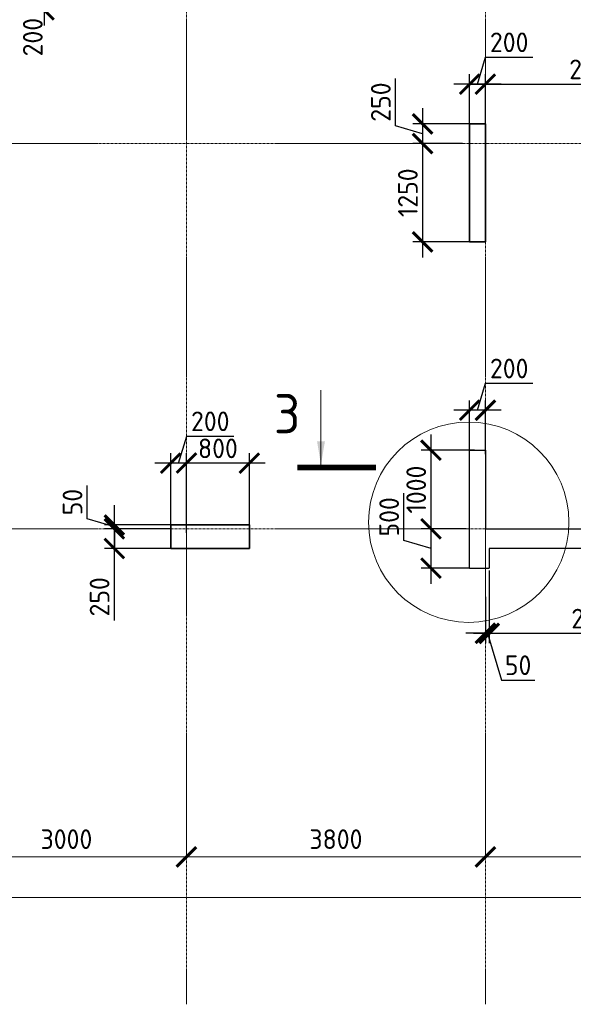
# Model space of a CAD drawing. Header units: millimetres. Extents: x 349531 to 1063351, y -131924 to 96186.
# Tile 51 of 230: x 476791 to 483829, y -47338 to -34816. Entities that reach past the tile are written whole.
import ezdxf

# ---------------------------------------------------------------- set-up
doc = ezdxf.new("R2010")
doc.units = ezdxf.units.MM
doc.linetypes.add('______5', pattern=[1100, 800, -100, 100, -100])
doc.linetypes.add('осевая', pattern=[50.8, 31.75, -6.35, 6.35, -6.35])
doc.layers.add('Колонна_ бетон', color=7, linetype='Continuous', lineweight=50, true_color=0xb4b496)
for name, color, linetype, lineweight in [('Конструкции 0.5', 5, 'Continuous', 50), ('Надписи', 200, 'Continuous', 18), ('Оси', 40, '______5', 18), ('РАЗМЕРЫ', 1, 'Continuous', 9), ('СТЕНЫ', 3, 'Continuous', 30), ('Узлы', 7, 'Continuous', 0)]:
    doc.layers.add(name, color=color, linetype=linetype, lineweight=lineweight)
doc.styles.add('GOST-2.304_Type-B', font='GOST_Common.ttf')
doc.dimstyles.new('СПДС', dxfattribs={"dimscale": 100, "dimtxt": 2.5, "dimasz": 2.5, "dimexe": 1.25, "dimexo": 0, "dimtad": 1, "dimdec": 0, "dimtxsty": 'GOST-2.304_Type-B', "dimblk": 'ARCHTICK', "dimcen": 2.5, "dimdle": 2, "dimadec": 0, "dimazin": 2, "dimtfac": 0.75, "dimtdec": 0, "dimtmove": 1, "dimatfit": 3, "dimfxl": 1, "dimtolj": 1, "dimarcsym": 1})

# ---------------------------------------------------------------- blocks, each defined once
blk = doc.blocks.new('_ArchTick')
at = {"color": 0, "linetype": 'ByBlock', "const_width": 0.15}
blk.add_lwpolyline([(-0.5, -0.5), (0.5, 0.5)], dxfattribs=at)
blk = doc.blocks.new('*D1694')
at = {"color": 0, "lineweight": -2, "transparency": 16777216}
for p, q in [((983646, -19381), (983646, -19256)), ((1030446, -19495), (1030446, -19256)), ((983446, -19381), (1030646, -19381))]:
    blk.add_line(p, q, dxfattribs=at)
at = {"layer": 'DEFPOINTS', "color": 0, "transparency": 16777216}
for p in [(983646, -19381), (1030446, -19381), (1030446, -19495)]:
    blk.add_point(p, dxfattribs=at)
at = {"color": 0, "lineweight": -2, "transparency": 16777216, "xscale": 250, "yscale": 250, "zscale": 250, "rotation": 180}
blk.add_blockref('_ArchTick', (983646, -19381), dxfattribs=at)
at = {"color": 0, "lineweight": -2, "transparency": 16777216, "xscale": 250, "yscale": 250, "zscale": 250}
blk.add_blockref('_ArchTick', (1030446, -19381), dxfattribs=at)
at = {"color": 0, "transparency": 16777216, "insert": (1001863, -19270), "char_height": 250, "width": 104166.67, "attachment_point": 5, "style": 'GOST-2.304_Type-B'}
blk.add_mtext('\\A1;46800', dxfattribs=at)
blk = doc.blocks.new('*D1689')
at = {"color": 0, "lineweight": -2, "transparency": 16777216}
for p, q in [((1017446, -18864), (1017446, -18739)), ((1020446, -18864), (1020446, -18739)), ((1017246, -18864), (1020646, -18864))]:
    blk.add_line(p, q, dxfattribs=at)
at = {"layer": 'DEFPOINTS', "color": 0, "transparency": 16777216}
for p in [(1017446, -18864), (1020446, -18864), (1020446, -18864)]:
    blk.add_point(p, dxfattribs=at)
at = {"color": 0, "lineweight": -2, "transparency": 16777216, "xscale": 250, "yscale": 250, "zscale": 250, "rotation": 180}
blk.add_blockref('_ArchTick', (1017446, -18864), dxfattribs=at)
at = {"color": 0, "lineweight": -2, "transparency": 16777216, "xscale": 250, "yscale": 250, "zscale": 250}
blk.add_blockref('_ArchTick', (1020446, -18864), dxfattribs=at)
at = {"color": 0, "transparency": 16777216, "insert": (1018920, -18639), "char_height": 250, "width": 83333.33, "attachment_point": 5, "style": 'GOST-2.304_Type-B'}
blk.add_mtext('\\A1;3000', dxfattribs=at)
blk = doc.blocks.new('*D1690')
at = {"color": 0, "lineweight": -2, "transparency": 16777216}
for p, q in [((1020446, -18864), (1020446, -18739)), ((1024246, -18864), (1024246, -18739)), ((1020246, -18864), (1024446, -18864))]:
    blk.add_line(p, q, dxfattribs=at)
at = {"layer": 'DEFPOINTS', "color": 0, "transparency": 16777216}
for p in [(1020446, -18864), (1024246, -18864), (1024246, -18864)]:
    blk.add_point(p, dxfattribs=at)
at = {"color": 0, "lineweight": -2, "transparency": 16777216, "xscale": 250, "yscale": 250, "zscale": 250, "rotation": 180}
blk.add_blockref('_ArchTick', (1020446, -18864), dxfattribs=at)
at = {"color": 0, "lineweight": -2, "transparency": 16777216, "xscale": 250, "yscale": 250, "zscale": 250}
blk.add_blockref('_ArchTick', (1024246, -18864), dxfattribs=at)
at = {"color": 0, "transparency": 16777216, "insert": (1022346, -18639), "char_height": 250, "width": 83333.33, "attachment_point": 5, "style": 'GOST-2.304_Type-B'}
blk.add_mtext('\\A1;3800', dxfattribs=at)
blk = doc.blocks.new('*D1691')
at = {"color": 0, "lineweight": -2, "transparency": 16777216}
for p, q in [((1024246, -18864), (1024246, -18739)), ((1030446, -18864), (1030446, -18739)), ((1024046, -18864), (1030646, -18864))]:
    blk.add_line(p, q, dxfattribs=at)
at = {"layer": 'DEFPOINTS', "color": 0, "transparency": 16777216}
for p in [(1024246, -18864), (1030446, -18864), (1030446, -18864)]:
    blk.add_point(p, dxfattribs=at)
at = {"color": 0, "lineweight": -2, "transparency": 16777216, "xscale": 250, "yscale": 250, "zscale": 250, "rotation": 180}
blk.add_blockref('_ArchTick', (1024246, -18864), dxfattribs=at)
at = {"color": 0, "lineweight": -2, "transparency": 16777216, "xscale": 250, "yscale": 250, "zscale": 250}
blk.add_blockref('_ArchTick', (1030446, -18864), dxfattribs=at)
at = {"color": 0, "transparency": 16777216, "insert": (1027320, -18639), "char_height": 250, "width": 83333.33, "attachment_point": 5, "style": 'GOST-2.304_Type-B'}
blk.add_mtext('\\A1;6200', dxfattribs=at)
blk = doc.blocks.new('*D898')
at = {"layer": 'DEFPOINTS', "color": 0, "transparency": 16777216}
for p in [(482511, -35636), (482511, -36314, -360), (482711, -36314, -360)]:
    blk.add_point(p, dxfattribs=at)
at = {"layer": 'РАЗМЕРЫ', "color": 0, "lineweight": -2, "transparency": 16777216}
for p, q in [((482611, -35636), (482714, -35292)), ((482714, -35292), (483314, -35292)), ((482511, -36314), (482511, -35511)), ((482711, -36314), (482711, -35511)), ((482911, -35636), (482311, -35636))]:
    blk.add_line(p, q, dxfattribs=at)
at = {"layer": 'РАЗМЕРЫ', "color": 0, "lineweight": -2, "transparency": 16777216, "xscale": 250, "yscale": 250, "zscale": 250, "rotation": 180}
blk.add_blockref('_ArchTick', (482511, -35636), dxfattribs=at)
at = {"layer": 'РАЗМЕРЫ', "color": 0, "lineweight": -2, "transparency": 16777216, "xscale": 250, "yscale": 250, "zscale": 250}
blk.add_blockref('_ArchTick', (482711, -35636), dxfattribs=at)
at = {"layer": 'РАЗМЕРЫ', "color": 0, "transparency": 16777216, "insert": (483014, -35104), "char_height": 250, "attachment_point": 5, "style": 'GOST-2.304_Type-B'}
blk.add_mtext('\\A1;200', dxfattribs=at)
blk = doc.blocks.new('*D899')
at = {"layer": 'DEFPOINTS', "color": 0, "transparency": 16777216}
for p in [(482611, -36142, -200), (481913, -36392), (482421, -36392, -560)]:
    blk.add_point(p, dxfattribs=at)
at = {"layer": 'РАЗМЕРЫ', "color": 0, "lineweight": -2, "transparency": 16777216}
for p, q in [((481569, -36164), (481569, -35564)), ((481913, -35942), (481913, -36592)), ((481913, -36267), (481569, -36164)), ((482611, -36142), (481788, -36142)), ((482421, -36392), (481788, -36392))]:
    blk.add_line(p, q, dxfattribs=at)
at = {"layer": 'РАЗМЕРЫ', "color": 0, "lineweight": -2, "transparency": 16777216, "xscale": 250, "yscale": 250, "zscale": 250}
for p, rotation in [((481913, -36142), 90), ((481913, -36392), 270)]:
    blk.add_blockref('_ArchTick', p, dxfattribs=dict(at, rotation=rotation))
at = {"layer": 'РАЗМЕРЫ', "color": 0, "transparency": 16777216, "insert": (481382, -35864), "char_height": 250, "attachment_point": 5, "rotation": 90, "style": 'GOST-2.304_Type-B'}
blk.add_mtext('\\A1;250', dxfattribs=at)
blk = doc.blocks.new('*D900')
at = {"layer": 'DEFPOINTS', "color": 0, "transparency": 16777216}
for p in [(482421, -36392, -560), (481913, -37642), (482611, -37642, -200)]:
    blk.add_point(p, dxfattribs=at)
at = {"layer": 'РАЗМЕРЫ', "color": 0, "lineweight": -2, "transparency": 16777216}
for p, q in [((481913, -36192), (481913, -37842)), ((482421, -36392), (481788, -36392)), ((482611, -37642), (481788, -37642))]:
    blk.add_line(p, q, dxfattribs=at)
at = {"layer": 'РАЗМЕРЫ', "color": 0, "lineweight": -2, "transparency": 16777216, "xscale": 250, "yscale": 250, "zscale": 250}
for p, rotation in [((481913, -36392), 90), ((481913, -37642), 270)]:
    blk.add_blockref('_ArchTick', p, dxfattribs=dict(at, rotation=rotation))
at = {"layer": 'РАЗМЕРЫ', "color": 0, "transparency": 16777216, "insert": (481726, -37017), "char_height": 250, "attachment_point": 5, "rotation": 90, "style": 'GOST-2.304_Type-B'}
blk.add_mtext('\\A1;1250', dxfattribs=at)
blk = doc.blocks.new('*D901')
at = {"layer": 'DEFPOINTS', "color": 0, "transparency": 16777216}
for p in [(485511, -35636), (482711, -36314, -360), (485511, -36442)]:
    blk.add_point(p, dxfattribs=at)
at = {"layer": 'РАЗМЕРЫ', "color": 0, "lineweight": -2, "transparency": 16777216}
for p, q in [((482711, -36314), (482711, -35511)), ((485511, -36442), (485511, -35511)), ((482511, -35636), (485711, -35636))]:
    blk.add_line(p, q, dxfattribs=at)
at = {"layer": 'РАЗМЕРЫ', "color": 0, "lineweight": -2, "transparency": 16777216, "xscale": 250, "yscale": 250, "zscale": 250, "rotation": 180}
blk.add_blockref('_ArchTick', (482711, -35636), dxfattribs=at)
at = {"layer": 'РАЗМЕРЫ', "color": 0, "lineweight": -2, "transparency": 16777216, "xscale": 250, "yscale": 250, "zscale": 250}
blk.add_blockref('_ArchTick', (485511, -35636), dxfattribs=at)
at = {"layer": 'РАЗМЕРЫ', "color": 0, "transparency": 16777216, "insert": (484111, -35448), "char_height": 250, "attachment_point": 5, "style": 'GOST-2.304_Type-B'}
blk.add_mtext('\\A1;2800', dxfattribs=at)
blk = doc.blocks.new('*D920')
at = {"layer": 'DEFPOINTS', "color": 0, "transparency": 16777216}
for p in [(478911, -40455), (478911, -41342), (479711, -41342)]:
    blk.add_point(p, dxfattribs=at)
at = {"layer": 'РАЗМЕРЫ', "color": 0, "lineweight": -2, "transparency": 16777216}
for p, q in [((478911, -41342), (478911, -40330)), ((479711, -41342), (479711, -40330)), ((479911, -40455), (478711, -40455))]:
    blk.add_line(p, q, dxfattribs=at)
at = {"layer": 'РАЗМЕРЫ', "color": 0, "lineweight": -2, "transparency": 16777216, "xscale": 250, "yscale": 250, "zscale": 250, "rotation": 180}
blk.add_blockref('_ArchTick', (478911, -40455), dxfattribs=at)
at = {"layer": 'РАЗМЕРЫ', "color": 0, "lineweight": -2, "transparency": 16777216, "xscale": 250, "yscale": 250, "zscale": 250}
blk.add_blockref('_ArchTick', (479711, -40455), dxfattribs=at)
at = {"layer": 'РАЗМЕРЫ', "color": 0, "transparency": 16777216, "insert": (479311, -40268), "char_height": 250, "attachment_point": 5, "style": 'GOST-2.304_Type-B'}
blk.add_mtext('\\A1;800', dxfattribs=at)
blk = doc.blocks.new('*D921')
at = {"layer": 'DEFPOINTS', "color": 0, "transparency": 16777216}
for p in [(478711, -40455), (478711, -41342), (478911, -41342)]:
    blk.add_point(p, dxfattribs=at)
at = {"layer": 'РАЗМЕРЫ', "color": 0, "lineweight": -2, "transparency": 16777216}
for p, q in [((478811, -40455), (478914, -40111)), ((478914, -40111), (479514, -40111)), ((478711, -41342), (478711, -40330)), ((478911, -41342), (478911, -40330)), ((479111, -40455), (478511, -40455))]:
    blk.add_line(p, q, dxfattribs=at)
at = {"layer": 'РАЗМЕРЫ', "color": 0, "lineweight": -2, "transparency": 16777216, "xscale": 250, "yscale": 250, "zscale": 250, "rotation": 180}
blk.add_blockref('_ArchTick', (478711, -40455), dxfattribs=at)
at = {"layer": 'РАЗМЕРЫ', "color": 0, "lineweight": -2, "transparency": 16777216, "xscale": 250, "yscale": 250, "zscale": 250}
blk.add_blockref('_ArchTick', (478911, -40455), dxfattribs=at)
at = {"layer": 'РАЗМЕРЫ', "color": 0, "transparency": 16777216, "insert": (479214, -39924), "char_height": 250, "attachment_point": 5, "style": 'GOST-2.304_Type-B'}
blk.add_mtext('\\A1;200', dxfattribs=at)
blk = doc.blocks.new('*D922')
at = {"layer": 'DEFPOINTS', "color": 0, "transparency": 16777216}
for p in [(477995, -41292), (478711, -41292, 0), (478718, -41542, 160)]:
    blk.add_point(p, dxfattribs=at)
at = {"layer": 'РАЗМЕРЫ', "color": 0, "lineweight": -2, "transparency": 16777216}
for p, q in [((477995, -41742), (477995, -41092)), ((478711, -41292), (477870, -41292)), ((478718, -41542), (477870, -41542)), ((477995, -42456), (477995, -41542))]:
    blk.add_line(p, q, dxfattribs=at)
at = {"layer": 'РАЗМЕРЫ', "color": 0, "lineweight": -2, "transparency": 16777216, "xscale": 250, "yscale": 250, "zscale": 250}
for p, rotation in [((477995, -41292), 90), ((477995, -41542), 270)]:
    blk.add_blockref('_ArchTick', p, dxfattribs=dict(at, rotation=rotation))
at = {"layer": 'РАЗМЕРЫ', "color": 0, "transparency": 16777216, "insert": (477807, -42156), "char_height": 250, "attachment_point": 5, "rotation": 90, "style": 'GOST-2.304_Type-B'}
blk.add_mtext('\\A1;250', dxfattribs=at)
blk = doc.blocks.new('*D947')
at = {"layer": 'DEFPOINTS', "color": 0, "transparency": 16777216}
for p in [(477546, -34492, -200), (477101, -34692), (477546, -34692, -200)]:
    blk.add_point(p, dxfattribs=at)
at = {"layer": 'РАЗМЕРЫ', "color": 0, "lineweight": -2, "transparency": 16777216}
for p, q in [((477101, -34292), (477101, -34892)), ((477546, -34492), (476976, -34492)), ((477546, -34692), (476976, -34692))]:
    blk.add_line(p, q, dxfattribs=at)
at = {"layer": 'РАЗМЕРЫ', "color": 0, "lineweight": -2, "transparency": 16777216, "xscale": 250, "yscale": 250, "zscale": 250}
for p, rotation in [((477101, -34492), 90), ((477101, -34692), 270)]:
    blk.add_blockref('_ArchTick', p, dxfattribs=dict(at, rotation=rotation))
at = {"layer": 'РАЗМЕРЫ', "color": 0, "transparency": 16777216, "insert": (476958, -35038), "char_height": 250, "attachment_point": 5, "rotation": 90, "style": 'GOST-2.304_Type-B'}
blk.add_mtext('\\A1;200', dxfattribs=at)
blk = doc.blocks.new('*D956')
at = {"layer": 'DEFPOINTS', "color": 0, "transparency": 16777216}
for p in [(482020, -41292), (482465, -41292), (482511, -41792)]:
    blk.add_point(p, dxfattribs=at)
at = {"layer": 'РАЗМЕРЫ', "color": 0, "lineweight": -2, "transparency": 16777216}
for p, q in [((481676, -41439), (481676, -40839)), ((482020, -41992), (482020, -41092)), ((482465, -41292), (481895, -41292)), ((482020, -41542), (481676, -41439)), ((482511, -41792), (481895, -41792))]:
    blk.add_line(p, q, dxfattribs=at)
at = {"layer": 'РАЗМЕРЫ', "color": 0, "lineweight": -2, "transparency": 16777216, "xscale": 250, "yscale": 250, "zscale": 250}
for p, rotation in [((482020, -41292), 90), ((482020, -41792), 270)]:
    blk.add_blockref('_ArchTick', p, dxfattribs=dict(at, rotation=rotation))
at = {"layer": 'РАЗМЕРЫ', "color": 0, "transparency": 16777216, "insert": (481488, -41139), "char_height": 250, "attachment_point": 5, "rotation": 90, "style": 'GOST-2.304_Type-B'}
blk.add_mtext('\\A1;500', dxfattribs=at)
blk = doc.blocks.new('*D957')
at = {"layer": 'DEFPOINTS', "color": 0, "transparency": 16777216}
for p in [(482020, -40292), (482571, -40292, -200), (482465, -41292, -560)]:
    blk.add_point(p, dxfattribs=at)
at = {"layer": 'РАЗМЕРЫ', "color": 0, "lineweight": -2, "transparency": 16777216}
for p, q in [((482020, -41492), (482020, -40092)), ((482571, -40292), (481895, -40292)), ((482465, -41292), (481895, -41292))]:
    blk.add_line(p, q, dxfattribs=at)
at = {"layer": 'РАЗМЕРЫ', "color": 0, "lineweight": -2, "transparency": 16777216, "xscale": 250, "yscale": 250, "zscale": 250}
for p, rotation in [((482020, -40292), 90), ((482020, -41292), 270)]:
    blk.add_blockref('_ArchTick', p, dxfattribs=dict(at, rotation=rotation))
at = {"layer": 'РАЗМЕРЫ', "color": 0, "transparency": 16777216, "insert": (481832, -40792), "char_height": 250, "attachment_point": 5, "rotation": 90, "style": 'GOST-2.304_Type-B'}
blk.add_mtext('\\A1;1000', dxfattribs=at)
blk = doc.blocks.new('*D958')
at = {"layer": 'DEFPOINTS', "color": 0, "transparency": 16777216}
for p in [(482511, -39783), (482511, -40385, -360), (482711, -40342, -360)]:
    blk.add_point(p, dxfattribs=at)
at = {"layer": 'РАЗМЕРЫ', "color": 0, "lineweight": -2, "transparency": 16777216}
for p, q in [((482611, -39783), (482714, -39439)), ((482714, -39439), (483314, -39439)), ((482511, -40385), (482511, -39658)), ((482711, -40342), (482711, -39658)), ((482911, -39783), (482311, -39783))]:
    blk.add_line(p, q, dxfattribs=at)
at = {"layer": 'РАЗМЕРЫ', "color": 0, "lineweight": -2, "transparency": 16777216, "xscale": 250, "yscale": 250, "zscale": 250, "rotation": 180}
blk.add_blockref('_ArchTick', (482511, -39783), dxfattribs=at)
at = {"layer": 'РАЗМЕРЫ', "color": 0, "lineweight": -2, "transparency": 16777216, "xscale": 250, "yscale": 250, "zscale": 250}
blk.add_blockref('_ArchTick', (482711, -39783), dxfattribs=at)
at = {"layer": 'РАЗМЕРЫ', "color": 0, "transparency": 16777216, "insert": (483014, -39252), "char_height": 250, "attachment_point": 5, "style": 'GOST-2.304_Type-B'}
blk.add_mtext('\\A1;200', dxfattribs=at)
blk = doc.blocks.new('*D959')
at = {"layer": 'DEFPOINTS', "color": 0, "transparency": 16777216}
for p in [(482711, -42158), (482761, -42158, -3100), (482761, -42620)]:
    blk.add_point(p, dxfattribs=at)
at = {"layer": 'РАЗМЕРЫ', "color": 0, "lineweight": -2, "transparency": 16777216}
for p, q in [((482711, -42158), (482711, -42745)), ((482761, -42158), (482761, -42745)), ((482711, -42620), (482461, -42620)), ((482711, -42620), (482761, -42620)), ((482711, -42620), (482761, -42620)), ((482736, -42620), (482914, -43214)), ((482761, -42620), (483011, -42620)), ((482914, -43214), (483339, -43214))]:
    blk.add_line(p, q, dxfattribs=at)
at = {"layer": 'РАЗМЕРЫ', "color": 0, "lineweight": -2, "transparency": 16777216, "xscale": 250, "yscale": 250, "zscale": 250}
blk.add_blockref('_ArchTick', (482711, -42620), dxfattribs=at)
at = {"layer": 'РАЗМЕРЫ', "color": 0, "lineweight": -2, "transparency": 16777216, "xscale": 250, "yscale": 250, "zscale": 250, "rotation": 180}
blk.add_blockref('_ArchTick', (482761, -42620), dxfattribs=at)
at = {"layer": 'РАЗМЕРЫ', "color": 0, "transparency": 16777216, "insert": (483127, -43026), "char_height": 250, "attachment_point": 5, "style": 'GOST-2.304_Type-B'}
blk.add_mtext('\\A1;50', dxfattribs=at)
blk = doc.blocks.new('*D1038')
at = {"layer": 'DEFPOINTS', "color": 0, "transparency": 16777216}
for p in [(485511, -41493, -360), (482761, -41822, -360), (485511, -42620)]:
    blk.add_point(p, dxfattribs=at)
at = {"layer": 'РАЗМЕРЫ', "color": 0, "lineweight": -2, "transparency": 16777216}
for p, q in [((485511, -41493), (485511, -42745)), ((482761, -41822), (482761, -42745)), ((482561, -42620), (485711, -42620))]:
    blk.add_line(p, q, dxfattribs=at)
at = {"layer": 'РАЗМЕРЫ', "color": 0, "lineweight": -2, "transparency": 16777216, "xscale": 250, "yscale": 250, "zscale": 250, "rotation": 180}
blk.add_blockref('_ArchTick', (482761, -42620), dxfattribs=at)
at = {"layer": 'РАЗМЕРЫ', "color": 0, "lineweight": -2, "transparency": 16777216, "xscale": 250, "yscale": 250, "zscale": 250}
blk.add_blockref('_ArchTick', (485511, -42620), dxfattribs=at)
at = {"layer": 'РАЗМЕРЫ', "color": 0, "transparency": 16777216, "insert": (484136, -42433), "char_height": 250, "attachment_point": 5, "style": 'GOST-2.304_Type-B'}
blk.add_mtext('\\A1;2750', dxfattribs=at)
blk = doc.blocks.new('стены техподполья')
at = {"layer": 'Колонна_ бетон', "color": 180, "linetype": 'Continuous', "lineweight": 35, "transparency": 33554687}
for p, q in [((497536, -11894), (497336, -11894)), ((497336, -11894), (497336, -11894)), ((497336, -13394), (497336, -11894)), ((497536, -11894), (497536, -11894)), ((497536, -11894), (497536, -13394)), ((497336, -13394), (497536, -13394)), ((497336, -13394), (497336, -13394)), ((497536, -13394), (497536, -13394)), ((494536, -16994), (493536, -16994)), ((493536, -16994), (493536, -17294)), ((494536, -17294), (494536, -16994)), ((494536, -17294), (493536, -17294))]:
    blk.add_line(p, q, dxfattribs=at)
at = {"layer": 'СТЕНЫ', "linetype": 'Continuous', "transparency": 33554687}
for p, q in [((497336, -16044), (497336, -16044)), ((497336, -16044), (497536, -16044)), ((497336, -17544), (497336, -16044)), ((497536, -16044), (497536, -16044)), ((497536, -16044), (497536, -17044)), ((497536, -17044), (503736, -17044)), ((497536, -17044), (497536, -17044)), ((497586, -17294), (497586, -17294)), ((503986, -17294), (497586, -17294)), ((497586, -17294), (497586, -17544)), ((497336, -17544), (497336, -17544)), ((497336, -17544), (497586, -17544)), ((497586, -17544), (497586, -17544))]:
    blk.add_line(p, q, dxfattribs=at)
blk = doc.blocks.new('*D763')
at = {"layer": 'DEFPOINTS', "color": 0, "transparency": 16777216}
for p in [(477995, -41242), (478711, -41242, 160), (478711, -41292)]:
    blk.add_point(p, dxfattribs=at)
at = {"layer": 'РАЗМЕРЫ', "color": 0, "lineweight": -2, "transparency": 16777216}
for p, q in [((477651, -41164), (477651, -40739)), ((477995, -41242), (477995, -40992)), ((477995, -41267), (477651, -41164)), ((478711, -41242), (477870, -41242)), ((478711, -41292), (477870, -41292)), ((477995, -41292), (477995, -41242)), ((477995, -41292), (477995, -41542))]:
    blk.add_line(p, q, dxfattribs=at)
at = {"layer": 'РАЗМЕРЫ', "color": 0, "lineweight": -2, "transparency": 16777216, "xscale": 250, "yscale": 250, "zscale": 250}
for p, rotation in [((477995, -41242), 270), ((477995, -41292), 90)]:
    blk.add_blockref('_ArchTick', p, dxfattribs=dict(at, rotation=rotation))
at = {"layer": 'РАЗМЕРЫ', "color": 0, "transparency": 16777216, "insert": (477463, -40951), "char_height": 250, "attachment_point": 5, "rotation": 90, "style": 'GOST-2.304_Type-B'}
blk.add_mtext('\\A1;50', dxfattribs=at)
blk = doc.blocks.new('оси2')
at = {"layer": 'Оси', "color": 16, "linetype": 'осевая', "lineweight": 0, "transparency": 33554687}
for p, q in [((1020445.5, 5465.4), (1020445.5, -20739.3)), ((1024245.5, 5465.4), (1024245.5, -20739.3)), ((979200, -9792.9), (1032582.1, -9792.9)), ((979200, -14692.9), (1032582.1, -14692.9))]:
    blk.add_line(p, q, dxfattribs=at)
for base, p1, p2, picture, middle in [((1020445.5, -18864.1), (1017445.5, -18864.1), (1020445.5, -18864.1), '*D1689', (1018920.4, -18864.1)), ((1024245.5, -18864.1), (1020445.5, -18864.1), (1024245.5, -18864.1), '*D1690', (1022345.5, -18864.1)), ((1030445.5, -18864.1), (1024245.5, -18864.1), (1030445.5, -18864.1), '*D1691', (1027320.4, -18864.1)), ((1030445.5, -19380.9), (983645.5, -19380.9), (1030445.5, -19495.3), '*D1694', (1001863, -19495.3))]:
    dim = blk.add_linear_dim(base=base, p1=p1, p2=p2, dimstyle='СПДС', override={"dimgap": 1})
    dim.commit()
    dim.dimension.update_dxf_attribs({"geometry": picture, "text_midpoint": middle, "dimtype": 160})

msp = doc.modelspace()

# ---------------------------------------------------------------- linework, layer by layer
at = {"layer": 'Надписи', "color": 0}
msp.add_circle((482499.4, -41207.1, 360), 1273.5, dxfattribs=at)
at = {"layer": 'Узлы', "color": 1, "linetype": 'Continuous', "lineweight": 0}
msp.add_line((480621.4, -40477.2), (480621.4, -39527.2), dxfattribs=at)
at = {"layer": 'Узлы', "color": 1, "linetype": 'Continuous', "lineweight": 0, "const_width": 70}
msp.add_lwpolyline([(480321.4, -40512.2), (481321.4, -40512.2)], dxfattribs=at)
at = {"layer": 'Узлы', "color": 1, "linetype": 'Continuous', "lineweight": 0}
msp.add_solid([(480621.4, -40477.2), (480671.7, -40176.7), (480571.2, -40176.7)], dxfattribs=at)

# ---------------------------------------------------------------- block references
at = {"layer": 'Конструкции 0.5'}
msp.add_blockref('стены техподполья', (-14825, -24248.4, 160), dxfattribs=at)
at = {"layer": 'РАЗМЕРЫ'}
msp.add_blockref('оси2', (-541534.6, -26599.1, -200), dxfattribs=at)

# ---------------------------------------------------------------- texts
at = {"layer": 'Узлы', "color": 1, "linetype": 'Continuous', "lineweight": 0, "insert": (480191.4, -39827.2), "char_height": 500, "attachment_point": 5, "style": 'GOST-2.304_Type-B'}
msp.add_mtext_dynamic_manual_height_columns('3', width=723.88, gutter_width=25, heights=[0], dxfattribs=at)

# ---------------------------------------------------------------- dimensions: what is measured, and where the dimension line sits
at = {"layer": 'РАЗМЕРЫ'}
for base, p1, p2, picture, middle in [((477101, -34692, 360), (477545.5, -34492, 160), (477545.5, -34692, 160), '*D947', (477145.5, -35038.1, 360)), ((477994.5, -41292, 0), (478717.5, -41542, 160), (478711, -41292), '*D922', (477992, -42155.5, 0))]:
    dim = msp.add_linear_dim(base=base, p1=p1, p2=p2, angle=90, dimstyle='СПДС', override={"dimtofl": 0}, dxfattribs=at)
    dim.commit()
    dim.dimension.update_dxf_attribs({"geometry": picture, "text_midpoint": middle, "dimtype": 160})
for base, p1, p2, picture, middle in [((482511, -35635.6, 360), (482711, -36314.1, 0), (482511, -36314.1, 0), '*D898', (482776.6, -35104.4, 360)), ((485511, -35635.6, 360), (482711, -36314.1, 0), (485511, -36442, 360), '*D901', (484111, -35448.1, 360)), ((478711, -40455.1, 0), (478910.8, -41342, 0), (478711, -41342, 0), '*D921', (478976.5, -39923.9, 0)), ((478910.8, -40455.1, 0), (479711, -41342, 0), (478910.8, -41342, 0), '*D920', (479310.9, -40267.6, 0))]:
    dim = msp.add_linear_dim(base=base, p1=p1, p2=p2, dimstyle='СПДС', override={"dimtofl": 0}, dxfattribs=at)
    dim.commit()
    dim.dimension.update_dxf_attribs({"geometry": picture, "text_midpoint": middle})
for base, p1, p2, picture, middle in [((481913, -36392, 360), (482610.8, -36142, 160), (482420.9, -36392, -200), '*D899', (481381.8, -36101.3, 360)), ((481913, -37642, 360), (482420.9, -36392, -200), (482610.8, -37642, 160), '*D900', (481725.5, -37017, 360)), ((477994.5, -41242), (478711, -41292), (478710.8, -41242, 160), '*D763', (477463.3, -41101.3))]:
    dim = msp.add_linear_dim(base=base, p1=p1, p2=p2, angle=90, dimstyle='СПДС', override={"dimtofl": 0}, dxfattribs=at)
    dim.commit()
    dim.dimension.update_dxf_attribs({"geometry": picture, "text_midpoint": middle})
for base, p1, p2, picture, middle in [((482511, -39783.1, 360), (482710.8, -40342), (482511, -40385.1), '*D958', (482776.5, -39251.9, 360)), ((485510.8, -42620.1, 360), (482761, -41821.5), (485510.8, -41493.1), '*D1038', (484135.9, -42432.6, 360)), ((482761, -42620.1, 360), (482710.8, -42157.6, 360), (482761, -42157.6, -2740), '*D959', (482976.5, -43026.4, 360))]:
    dim = msp.add_linear_dim(base=base, p1=p1, p2=p2, dimstyle='СПДС', dxfattribs=at)
    dim.commit()
    dim.dimension.update_dxf_attribs({"geometry": picture, "text_midpoint": middle})
for base, p1, p2, picture, middle in [((482019.5, -40292, 360), (482464.8, -41292, -200), (482570.5, -40292, 160), '*D957', (481832, -40792, 360)), ((482019.5, -41292, 360), (482510.8, -41792, 360), (482464.8, -41292, 360), '*D956', (481488.3, -41376.3, 360))]:
    dim = msp.add_linear_dim(base=base, p1=p1, p2=p2, angle=90, dimstyle='СПДС', dxfattribs=at)
    dim.commit()
    dim.dimension.update_dxf_attribs({"geometry": picture, "text_midpoint": middle})

doc.saveas('drawing.dxf')
